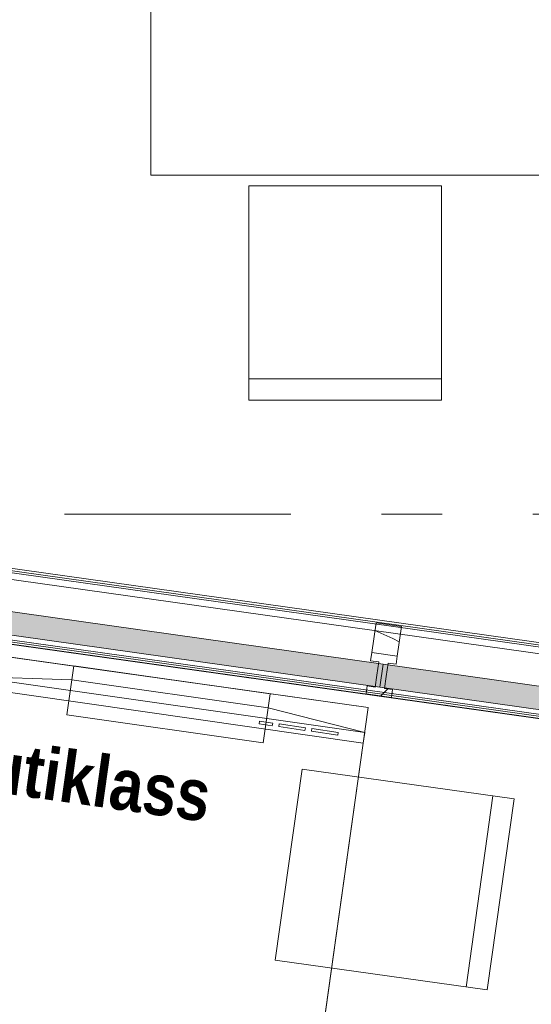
# Model space of a CAD drawing. Header units: millimetres. Extents: x 74467 to 235410, y -65 to 114857.
# Tile 74 of 256: x 85945 to 87140, y 94343 to 96639. Entities that reach past the tile are written whole.
import ezdxf
from ezdxf.enums import TextEntityAlignment as Align

# ---------------------------------------------------------------- set-up
doc = ezdxf.new("R2010")
doc.units = ezdxf.units.MM
doc.header["$MEASUREMENT"] = 0
doc.linetypes.add('Katkend topelt', pattern=[1093.611073, 529.166651, -211.666656, 141.111112, -211.666656])
doc.linetypes.add('Wipeout_Contour', pattern=[1000, 0, -1000])
for name, color, linetype in [('00 Kunstikonkursi LÜ jaoks asendi 2D', 7, 'Continuous'), ('00 Teljed.AR', 7, 'Continuous'), ('1311 Siseseinad.AR', 7, 'Continuous'), ('1312 Klaassiseseinad.AR', 7, 'Continuous'), ('1326 Seinapinnad.SA', 7, 'Continuous'), ('1330 Sisustus.SA', 7, 'Continuous'), ('9350 Netopind.AR', 7, 'Continuous'), ('Ruumi tekst', 7, 'Continuous')]:
    doc.layers.add(name, color=color, linetype=linetype)
doc.styles.add('GENERATED_STYLE_2', font='txt', dxfattribs={"width": 0.84})
doc.styles.add('GENERATED_STYLE_3', font='txt')
pattern_1 = [(45, (0, 0), (-176.7767, 176.7767), []), (45, (-35.36, 35.36), (-176.7767, 176.7767), []), (45, (-70.7, 70.7), (-176.7767, 176.7767), [])]

# ---------------------------------------------------------------- blocks, each defined once
blk = doc.blocks.new('Chair 10 24[10]_1', base_point=(86480.5, 95751.6))
at = {"layer": '1330 Sisustus.SA', "color": 253, "linetype": 'Continuous', "lineweight": 13, "true_color": 0xa5a6a4}
blk.add_line((86480.5, 95801.6), (86930.5, 95801.6), dxfattribs=at)
at = {"layer": '1330 Sisustus.SA', "color": 253, "linetype": 'Continuous', "lineweight": 13, "true_color": 0xa5a6a4, "flags": 128}
blk.add_lwpolyline([(86480.5, 96251.6), (86930.5, 96251.6), (86930.5, 95751.6), (86480.5, 95751.6)], close=True, dxfattribs=at)
blk = doc.blocks.new('Suur arvutiklass_RG 114_19_1', base_point=(86306.1, 102478.4))
at = {"layer": '9350 Netopind.AR', "color": 7, "linetype": 'Continuous', "lineweight": 13, "flags": 128}
blk.add_lwpolyline([(85773.2, 102675.9), (85602.8, 101463.5), (85385.1, 101494.1), (84690.6, 96552.6), (84908.4, 96522), (84821.4, 95903.1), (85019.4, 95875.3), (84965.2, 95489.1), (92788.2, 94389.4), (92940.9, 95475.9), (92732.6, 95475.9), (92732.6, 95895.9), (92942.4, 95895.9), (92942.6, 102676.1), (92732.6, 102676.1), (92732.6, 102885.9), (92362.6, 102885.9), (92362.6, 103095.9), (87372.6, 103095.9), (87372.6, 102875.9), (86028.8, 102875.9), (86028.8, 102675.9)], close=True, dxfattribs=at)
blk = doc.blocks.new('Väike arvutiklass_RG 113_26_1', base_point=(85199.6, 95286.9))
at = {"layer": '9350 Netopind.AR', "color": 7, "linetype": 'Continuous', "lineweight": 13, "flags": 128}
blk.add_lwpolyline([(84050.4, 90417), (92071.5, 89289.7), (92528, 92537.8), (92320.1, 92567), (92378.5, 92982.9), (92586.5, 92953.7), (92764.6, 94221.2), (84743.4, 95348.5), (84684.3, 94927.7), (84466.5, 94958.3), (84347.5, 94111.6), (84763.4, 94053.2), (84704.9, 93637.3), (84288.5, 93695.8), (83886.9, 90833.8), (84104.6, 90803.2)], close=True, dxfattribs=at)
at = {"layer": 'Ruumi tekst', "color": 7, "lineweight": 13, "insert": (85266.7, 95045.6), "char_height": 120, "attachment_point": 1, "rotation": 352, "style": 'GENERATED_STYLE_2'}
blk.add_mtext('\\A1;{\\pql;\\pt0,500;\\fArial|b1|i0|c0|p34;Väike arvutiklass\\fArial|b1|i0|c0|p34;\\A1{\\H.66x;\\S^  ;}\\fArial|b1|i0|c0|p34;\\fArial|b1|i0|c0|p34;\\A1{\\H.66x;\\S^  ;}}', dxfattribs=at)
blk = doc.blocks.new('*X729')
at = {"layer": '1312 Klaassiseseinad.AR', "color": 7, "linetype": 'Continuous', "lineweight": 13}
for p, q in [((86775, 95214.8), (86817.1, 95195.5)), ((86817.1, 95195.5), (86831.8, 95187.9))]:
    blk.add_line(p, q, dxfattribs=at)
blk = doc.blocks.new('Curtain Wall_12_1')
at = {"layer": '1312 Klaassiseseinad.AR', "linetype": 'Continuous', "lineweight": 0, "true_color": 0x303030}
for points in [[(85865.7, 95212), (86786.7, 95082.3), (86794.2, 95135.8), (85873.3, 95265.5)], [(86786.7, 95082.3), (87707.6, 94952.7), (87715.1, 95006.2), (86794.2, 95135.8)]]:
    blk.add_hatch(color=250, dxfattribs=at).paths.add_polyline_path(points)
at = {"layer": '1312 Klaassiseseinad.AR', "linetype": 'Continuous', "lineweight": 0, "true_color": 0x000000}
h = blk.add_hatch(dxfattribs=at)
h.set_pattern_fill('Alumiinium_0001', color=178, style=0, pattern_type=2)
h.set_pattern_definition(pattern_1)
h.paths.add_polyline_path([(86824.4, 95135.6), (86827.2, 95154.8), (86767.7, 95163.2), (86765, 95143.9), (86783.8, 95141.3), (86779.5, 95110.6), (86801.3, 95107.5), (86805.6, 95138.2)])
h = blk.add_hatch(dxfattribs=at)
h.set_pattern_fill('Alumiinium_0001', color=178, style=0, pattern_type=2)
h.set_pattern_definition(pattern_1)
h.paths.add_polyline_path([(86796.3, 95071.8), (86797.3, 95079.3), (86801.3, 95107.5), (86779.5, 95110.6), (86775.6, 95082.4), (86774.5, 95074.9)])
h = blk.add_hatch(dxfattribs=at)
h.set_pattern_fill('Alumiinium_0001', color=178, style=0, pattern_type=2)
h.set_pattern_definition(pattern_1)
h.paths.add_polyline_path([(86813.6, 95058.4), (86816.1, 95076.6), (86797.3, 95079.3), (86796.3, 95071.8), (86774.5, 95074.9), (86775.6, 95082.4), (86756.7, 95085.1), (86754.2, 95066.7)])
at = {"layer": '1312 Klaassiseseinad.AR', "color": 7, "linetype": 'Continuous', "lineweight": 13}
for p, q in [((86777.5, 95232.5), (86836.9, 95224.1)), ((86765, 95143.9), (86783.8, 95141.3)), ((86767.7, 95163.2), (86827.2, 95154.8)), ((86805.6, 95138.2), (86824.4, 95135.6)), ((86756.7, 95085.1), (86754.2, 95066.7)), ((86756.7, 95085.1), (86775.6, 95082.4)), ((86797.3, 95079.3), (86816.1, 95076.6)), ((86816.1, 95076.6), (86813.6, 95058.4)), ((86754.2, 95066.7), (86813.6, 95058.4))]:
    blk.add_line(p, q, dxfattribs=at)
at = {"layer": '1312 Klaassiseseinad.AR', "color": 7, "linetype": 'Continuous', "lineweight": 13, "flags": 128}
for points in [[(85865.7, 95212), (85873.3, 95265.5), (86794.2, 95135.8), (86786.7, 95082.3)], [(86786.7, 95082.3), (86794.2, 95135.8), (87715.1, 95006.2), (87707.6, 94952.7)]]:
    blk.add_lwpolyline(points, close=True, dxfattribs=at)
for points in [[(86777.5, 95232.5), (86767.7, 95163.2), (86765, 95143.9)], [(86836.9, 95224.1), (86827.2, 95154.8), (86824.4, 95135.6)], [(86783.8, 95141.3), (86779.5, 95110.6), (86775.6, 95082.4)], [(86805.6, 95138.2), (86801.3, 95107.5), (86797.3, 95079.3)]]:
    blk.add_lwpolyline(points, dxfattribs=at)
at = {"layer": '1312 Klaassiseseinad.AR', "linetype": 'Continuous', "lineweight": 0}
blk.add_blockref('*X729', (0, 0), dxfattribs=at)
blk = doc.blocks.new('Opening_51_1')
at = {"layer": '1326 Seinapinnad.SA', "color": 7, "linetype": 'Continuous', "lineweight": 13, "flags": 128}
for points in [[(92788.9, 94394.9), (84965.9, 95494.4)], [(84964.5, 95484.5), (92787.6, 94385)], [(92765.9, 94231.2), (84942.9, 95330.6)], [(84941.5, 95320.7), (92764.5, 94221.3)]]:
    blk.add_lwpolyline(points, dxfattribs=at)
blk = doc.blocks.new('Opening_55_1')
at = {"layer": '1311 Siseseinad.AR', "color": 7, "linetype": 'Continuous', "lineweight": 13, "flags": 128}
for points in [[(89577.7, 94820.6), (84952.5, 95470.6)], [(84932.3, 95327.1), (89557.5, 94677)]]:
    blk.add_lwpolyline(points, dxfattribs=at)
blk = doc.blocks.new('Chair 10 24[270]_1', base_point=(87037.3, 94376))
at = {"layer": '1330 Sisustus.SA', "color": 253, "linetype": 'Continuous', "lineweight": 13, "true_color": 0xa5a6a4}
blk.add_line((86987.8, 94382.9), (87050.4, 94828.5), dxfattribs=at)
at = {"layer": '1330 Sisustus.SA', "color": 253, "linetype": 'Continuous', "lineweight": 13, "true_color": 0xa5a6a4, "flags": 128}
blk.add_lwpolyline([(86542.2, 94445.5), (86604.8, 94891.2), (87099.9, 94821.6), (87037.3, 94376)], close=True, dxfattribs=at)
blk = doc.blocks.new('Dining Table 01 24[271]_1', base_point=(85670.1, 95188))
at = {"layer": '1330 Sisustus.SA', "color": 253, "linetype": 'Continuous', "lineweight": 13, "true_color": 0xa5a6a4}
for p, q in [((85670.1, 95188), (85447.4, 93603.6)), ((86759.4, 95034.9), (85670.1, 95188)), ((86536.7, 93450.5), (86759.4, 95034.9)), ((85447.4, 93603.6), (86536.7, 93450.5))]:
    blk.add_line(p, q, dxfattribs=at)
at = {"layer": '1330 Sisustus.SA', "color": 253, "linetype": 'Continuous', "lineweight": 13, "true_color": 0xa5a6a4, "flags": 128}
blk.add_lwpolyline([(85670.1, 95188), (85447.4, 93603.6), (86536.7, 93450.5), (86759.4, 95034.9)], close=True, dxfattribs=at)
blk = doc.blocks.new('Flat Panel TV 24[274]_1', base_point=(85831.4, 95082.7))
at = {"layer": '1330 Sisustus.SA', "color": 253, "linetype": 'Continuous', "lineweight": 13, "true_color": 0xa5a6a4}
for p, q in [((85834.9, 95107.5), (86751.2, 94976.8)), ((86504.7, 94996.8), (86505.6, 95003)), ((86535.3, 94992.4), (86504.7, 94996.8)), ((86505.6, 95003), (86536.2, 94998.6)), ((86536.2, 94998.6), (86535.3, 94992.4)), ((86550.6, 94990.3), (86551.4, 94996.4)), ((86611.6, 94981.5), (86550.6, 94990.3)), ((86551.4, 94996.4), (86612.5, 94987.7)), ((86612.5, 94987.7), (86611.6, 94981.5)), ((86626.9, 94979.4), (86627.8, 94985.6)), ((86627.8, 94985.6), (86688.9, 94976.8)), ((86688, 94970.7), (86626.9, 94979.4)), ((86688.9, 94976.8), (86688, 94970.7))]:
    blk.add_line(p, q, dxfattribs=at)
at = {"layer": '1330 Sisustus.SA', "color": 253, "linetype": 'Continuous', "lineweight": 13, "true_color": 0xa5a6a4, "flags": 128}
for points in [[(86055.8, 95017.5), (86514, 94952.2), (86530.3, 95066.7), (86072.2, 95132.1)], [(85831.4, 95082.7), (86747.7, 94952), (86751.2, 94976.8), (86525.7, 95034.2), (86067.5, 95099.5), (85834.9, 95107.5)]]:
    blk.add_lwpolyline(points, close=True, dxfattribs=at)
blk = doc.blocks.new('Dining Table 01 24[539]_1', base_point=(87851.6, 97476.2))
at = {"layer": '1330 Sisustus.SA', "color": 253, "linetype": 'Continuous', "lineweight": 13, "true_color": 0xa5a6a4}
for p, q in [((87851.6, 97476.2), (86251.6, 97476.2)), ((86251.6, 97476.2), (86251.6, 96276.2)), ((87851.6, 96276.2), (87851.6, 97476.2)), ((86251.6, 96276.2), (87851.6, 96276.2))]:
    blk.add_line(p, q, dxfattribs=at)
at = {"layer": '1330 Sisustus.SA', "color": 253, "linetype": 'Continuous', "lineweight": 13, "true_color": 0xa5a6a4, "flags": 128}
blk.add_lwpolyline([(87851.6, 97476.2), (86251.6, 97476.2), (86251.6, 96276.2), (87851.6, 96276.2)], close=True, dxfattribs=at)
blk = doc.blocks.new('Standard grid marker_9')
at = {"layer": '00 Teljed.AR', "color": 252, "linetype": 'Katkend topelt', "lineweight": 13, "true_color": 0x8c8d8c}
blk.add_line((1000, 0), (63238.2, 0), dxfattribs=at)
at = {"layer": '00 Teljed.AR', "color": 252, "lineweight": 13, "true_color": 0x8c8d8c, "style": 'GENERATED_STYLE_3'}
for tag, p in [('AC_MarkerText_1_0', (-200, -191.4)), ('AC_MarkerText_1_1', (64438.2, -191.4))]:
    blk.add_attdef(tag, text='', height=200, rotation=180, dxfattribs=at).set_placement(p, align=Align.TOP_CENTER)

msp = doc.modelspace()

# ---------------------------------------------------------------- block references
at = {"layer": '1330 Sisustus.SA', "color": 253, "linetype": 'Continuous', "lineweight": 13, "true_color": 0xa5a6a4}
msp.add_blockref('Chair 10 24[10]_1', (86480.5, 95751.6), dxfattribs=at)

# ---------------------------------------------------------------- next in the draw order: wipeouts: each hides what was drawn before it
at = {"color": 254, "linetype": 'Wipeout_Contour', "lineweight": 0, "ltscale": 2114394.831306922}
msp.add_wipeout([(85800.3, 114798.7), (85283.2, 113762.1), (81457.7, 105547.9), (79754.2, 98873.6), (74745, 58252.1), (78841, 57691.9), (79724.5, 63897.4), (78115.9, 65420.5), (79009.9, 71803.1), (79406.1, 71747.7), (79876.3, 75104.9), (81262.8, 74910.7), (81927.7, 79472.6), (80911.9, 79614.8), (81132.4, 81189.5), (82153, 81046.5), (85252, 103464.9), (90613.8, 114702.2)], dxfattribs=at).dxf.layer = '00 Kunstikonkursi LÜ jaoks asendi 2D'

# ---------------------------------------------------------------- next in the draw order: wipeouts: each hides what was drawn before it
at = {"color": 254, "linetype": 'Wipeout_Contour', "lineweight": 0, "ltscale": 1106957.325690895}
msp.add_wipeout([(86371.6, 105811.4), (85252, 103464.9), (118693.5, 103518.1), (139774.1, 103480.6), (139783.7, 82997), (142852.8, 81554), (142830.8, 105959.2)], dxfattribs=at).dxf.layer = '00 Kunstikonkursi LÜ jaoks asendi 2D'

# ---------------------------------------------------------------- next in the draw order: linework, layer by layer
at = {"layer": '9350 Netopind.AR', "color": 253, "linetype": 'Continuous', "lineweight": 0, "true_color": 0xbbb393, "flags": 128}
for points in [[(85773.2, 102675.9), (85602.8, 101463.5), (85385.1, 101494.1), (84690.6, 96552.6), (84908.4, 96522), (84821.4, 95903.1), (85019.4, 95875.3), (84965.2, 95489.1), (92788.2, 94389.4), (92940.9, 95475.9), (92732.6, 95475.9), (92732.6, 95895.9), (92942.4, 95895.9), (92942.6, 102676.1), (92732.6, 102676.1), (92732.6, 102885.9), (92362.6, 102885.9), (92362.6, 103095.9), (87372.6, 103095.9), (87372.6, 102875.9), (86028.8, 102875.9), (86028.8, 102675.9)], [(84050.4, 90417), (92071.5, 89289.7), (92528, 92537.8), (92320.1, 92567), (92378.5, 92982.9), (92586.5, 92953.7), (92764.6, 94221.2), (84743.4, 95348.5), (84684.3, 94927.7), (84466.5, 94958.3), (84347.5, 94111.6), (84763.4, 94053.2), (84704.9, 93637.3), (84288.5, 93695.8), (83886.9, 90833.8), (84104.6, 90803.2)]]:
    msp.add_lwpolyline(points, close=True, dxfattribs=at)

# ---------------------------------------------------------------- next in the draw order: block references
at = {"layer": '00 Teljed.AR', "color": 7, "linetype": 'Continuous', "lineweight": 13, "zscale": 1000, "rotation": 180}
msp.add_blockref('Standard grid marker_9', (144446.7, 95485.9), dxfattribs=at)
at = {"layer": '1311 Siseseinad.AR', "color": 7, "linetype": 'Continuous', "lineweight": 13}
msp.add_blockref('Opening_55_1', (0, 0), dxfattribs=at)
at = {"layer": '1312 Klaassiseseinad.AR', "linetype": 'Continuous', "lineweight": 0}
msp.add_blockref('Curtain Wall_12_1', (0, 0), dxfattribs=at)
at = {"layer": '1326 Seinapinnad.SA', "color": 7, "linetype": 'Continuous', "lineweight": 13}
msp.add_blockref('Opening_51_1', (0, 0), dxfattribs=at)
at = {"layer": '1330 Sisustus.SA', "color": 253, "linetype": 'Continuous', "lineweight": 13, "true_color": 0xa5a6a4}
for name, p in [('Dining Table 01 24[539]_1', (87851.6, 97476.2)), ('Dining Table 01 24[271]_1', (85670.1, 95188)), ('Flat Panel TV 24[274]_1', (85831.4, 95082.7)), ('Chair 10 24[270]_1', (87037.3, 94376))]:
    msp.add_blockref(name, p, dxfattribs=at)
at = {"layer": '9350 Netopind.AR', "color": 7, "linetype": 'Continuous', "lineweight": 13}
for name, p in [('Suur arvutiklass_RG 114_19_1', (86306.1, 102478.4)), ('Väike arvutiklass_RG 113_26_1', (85199.6, 95286.9))]:
    msp.add_blockref(name, p, dxfattribs=at)

doc.saveas('drawing.dxf')
